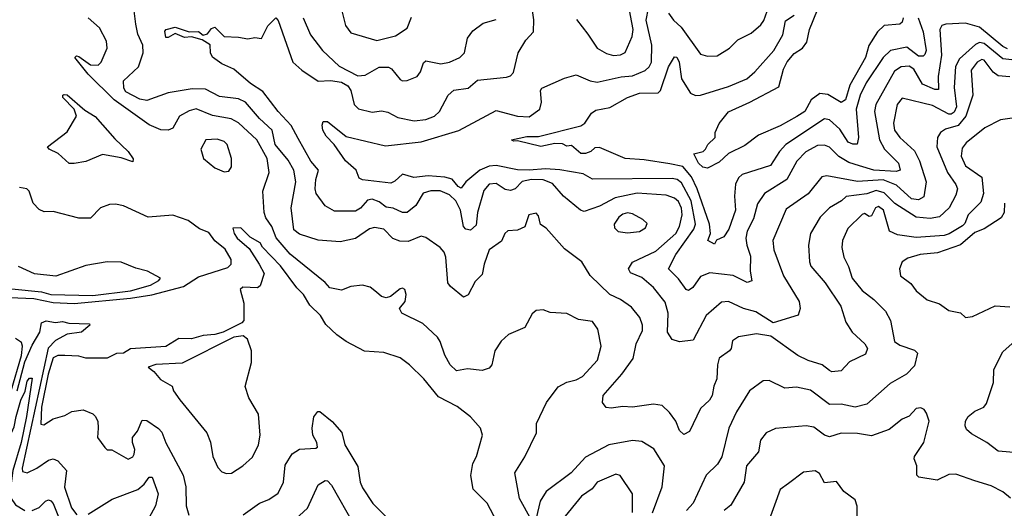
# Model space of a CAD drawing. Extents: x 1995148 to 2088947, y 769131 to 906009.
# Tile 197 of 256: x 2040032 to 2044231, y 806424 to 808507. Entities that reach past the tile are written whole.
import ezdxf

# ---------------------------------------------------------------- set-up
doc = ezdxf.new("R2010")
doc.units = 0

msp = doc.modelspace()

# ---------------------------------------------------------------- linework, layer by layer
at = {"layer": '0CON05XD'}
for points in [[(2043118.8, 807275), (2043055, 807305.7), (2043025, 807302.5), (2042960, 807245), (2042905, 807140.8), (2042846.6, 807133.4), (2042815, 807143.3), (2042795.5, 807175), (2042797.3, 807255), (2042785, 807302), (2042735, 807365.6), (2042685, 807407.5), (2042637.6, 807427.6), (2042628.6, 807445), (2042645, 807472.9), (2042745, 807520), (2042830.5, 807595), (2042846.2, 807625), (2042857.3, 807675), (2042855, 807703.8), (2042842.3, 807732.3), (2042825, 807746.5), (2042789.2, 807759.2), (2042665, 807767.5), (2042572.4, 807747.6), (2042505, 807711.1), (2042439.1, 807689.1), (2042424.6, 807694.6), (2042351.9, 807755), (2042305, 807808.5), (2042265, 807824.6), (2042215, 807825.8), (2042175, 807817.5), (2042145, 807785.7), (2042125, 807777.8), (2042103.3, 807783.3), (2042065, 807807.8), (2042035, 807805.8), (2042011.1, 807778.9), (2041984.6, 807685), (2041979.4, 807630.6), (2041955, 807608.9), (2041935, 807613.1), (2041924.6, 807624.6), (2041912.5, 807695), (2041891.8, 807735), (2041865, 807760.7), (2041825, 807776.7), (2041785, 807777.5), (2041752.6, 807767.4), (2041721.5, 807715), (2041684.7, 807685.3), (2041664.8, 807684.8), (2041625, 807702.9), (2041595, 807706.9), (2041565, 807730), (2041535, 807741.5), (2041515, 807736.9), (2041486.3, 807703.7), (2041465, 807690), (2041375, 807690.6), (2041335, 807712.5), (2041297.3, 807765), (2041292.3, 807785), (2041294.7, 807825), (2041306.7, 807865), (2041273.6, 807903.6), (2041220.3, 808000.3), (2041190, 808055), (2041134.8, 808114.8), (2041069.9, 808199.9), (2041016.9, 808235), (2040945.4, 808295.4), (2040895, 808318.8), (2040855, 808347.5), (2040846.7, 808365), (2040845, 808400), (2040810, 808420), (2040765, 808432.9), (2040735, 808431.1), (2040695, 808447.5), (2040665, 808430), (2040655, 808430), (2040651.7, 808458.3), (2040657.5, 808465), (2040695, 808474.2), (2040755, 808455.5), (2040795, 808456.5), (2040815, 808440), (2040833.3, 808446.7), (2040850.7, 808469.3), (2040865, 808474.4), (2040904.2, 808434.2), (2040965, 808432.7), (2041005, 808424.3), (2041035, 808430), (2041063.8, 808426.2), (2041090.3, 808479.7), (2041125, 808514), (2041135, 808503.8), (2041196.7, 808325), (2041235, 808291.4), (2041305, 808244.3), (2041357.7, 808247.7), (2041405, 808240.8), (2041432.3, 808225), (2041444.7, 808205), (2041458.2, 808145), (2041476.9, 808126.9), (2041535, 808111.9), (2041575, 808117.5), (2041602.7, 808112.7), (2041645, 808090), (2041715, 808075.7), (2041765, 808080.9), (2041802, 808095), (2041822.9, 808115), (2041860, 808185), (2041883.6, 808206.4), (2041945.5, 808214.5), (2041985, 808248.6), (2042108.3, 808261.7), (2042125, 808267.5), (2042138.3, 808281.7), (2042158.6, 808365), (2042191.3, 808418.7), (2042224, 808455), (2042224.5, 808505.5), (2042213.4, 808583.4)], [(2042407.2, 808507.2), (2042455.3, 808445.3), (2042495, 808385.7), (2042535, 808362.5), (2042565, 808354.4), (2042595, 808357.1), (2042615, 808366.2), (2042644.5, 808435), (2042648.8, 808465), (2042627, 808577)], [(2044255, 808263.5), (2044205, 808267.5), (2044183, 808283), (2044145, 808334.4), (2044135, 808336.5), (2044115, 808325.6), (2044089.1, 808290.9), (2044096.9, 808185), (2044066.8, 808095), (2044034.4, 808055.6), (2043980.4, 808039.6), (2043958.8, 808025), (2043945.8, 808004.2), (2043943.3, 807965), (2043988.2, 807855), (2044025, 807804.2), (2044031.8, 807785), (2044025, 807758.8), (2043995.3, 807704.7), (2043955, 807665.6), (2043915, 807659.2), (2043855, 807664.6), (2043765, 807722.4), (2043719, 807769), (2043685, 807778.1), (2043644.7, 807764.7), (2043556.6, 807753.4), (2043537.1, 807735), (2043485.7, 807705), (2043445.7, 807665), (2043404.3, 807595), (2043395.6, 807545), (2043400, 807475), (2043406.6, 807456.6), (2043467.1, 807385), (2043533.8, 807285), (2043555, 807216.7), (2043582, 807175), (2043636.7, 807125), (2043647.5, 807105), (2043639.5, 807080.5), (2043571.2, 807048.8), (2043535, 807010), (2043495, 807006), (2043485, 807010.8), (2043455, 807035.6), (2043395, 807053.3), (2043351.2, 807075), (2043235, 807157.1), (2043175, 807168.2), (2043097.5, 807155), (2043071.7, 807138.3), (2043066.2, 807105), (2043058.8, 807095), (2043015.5, 807064.5), (2043008.1, 807035), (2043005.8, 806975.8), (2042991.9, 806945), (2042985.4, 806904.6), (2042974, 806885), (2042935, 806848.8), (2042888.5, 806751.5), (2042865, 806738.9), (2042845.6, 806755), (2042830, 806795), (2042802.9, 806832.9), (2042771.8, 806861.8), (2042735, 806868.2), (2042645, 806854.5), (2042605, 806857.1), (2042555, 806850.8), (2042534, 806854), (2042518, 806875), (2042520, 806905), (2042600.8, 806995), (2042648, 807062), (2042660.8, 807125), (2042688, 807182), (2042688.1, 807205), (2042676.6, 807236.6), (2042640.7, 807280.7), (2042595, 807314), (2042548.8, 807335), (2042465, 807416.7), (2042430, 807475), (2042355, 807530), (2042277.7, 807617.7), (2042253.6, 807633.6), (2042245, 807670), (2042235, 807682.5), (2042203.8, 807675), (2042186.1, 807623.9), (2042155, 807610), (2042113.9, 807606.1), (2042101.2, 807595), (2042087, 807563), (2042034, 807525), (2042012.5, 807465), (2042005, 807420), (2041975, 807390), (2041945, 807333.3), (2041925, 807323.8), (2041869.3, 807369.3), (2041858.1, 807385), (2041850, 807495), (2041842.9, 807515), (2041826.2, 807535), (2041765, 807578.8), (2041743.9, 807583.9), (2041688.6, 807561.4), (2041653, 807563), (2041624.3, 807574.3), (2041585, 807613.8), (2041545, 807621.3), (2041524.3, 807615.7), (2041465, 807574.3), (2041399.5, 807559.5), (2041305, 807567.1), (2041225, 807591.8), (2041201.2, 807611.2), (2041190, 807705), (2041209.5, 807815), (2041200.9, 807865), (2041177.1, 807907.1), (2041121.8, 807975), (2041108.5, 808035), (2041054.7, 808084.7), (2040995, 808155.5), (2040965, 808169.1), (2040885, 808179.4), (2040825, 808210), (2040768.5, 808211.5), (2040665, 808194.3), (2040575, 808161.5), (2040545, 808167.1), (2040485, 808199.1), (2040476, 808215), (2040474.5, 808245.5), (2040538.9, 808305), (2040559.5, 808365), (2040557.8, 808397.8), (2040536.9, 808445), (2040528.1, 808488.1), (2040521.2, 808545)], [(2044245, 808382.1), (2044225, 808392.4), (2044125, 808474.1), (2044065, 808491.2), (2043982.1, 808487.9), (2043965, 808482), (2043955.6, 808464.4), (2043963.4, 808355), (2043948.4, 808265), (2043950.5, 808209.5), (2043935, 808209.6), (2043882.3, 808232.3), (2043845.4, 808295), (2043825, 808308.8), (2043791.2, 808305), (2043762.4, 808287.6), (2043683.1, 808145), (2043676.9, 808115), (2043698.2, 807995), (2043720, 807955), (2043779.4, 807895), (2043786.9, 807865), (2043770.5, 807859.5), (2043675, 807865.3), (2043613.2, 807883.2), (2043568.3, 807898.3), (2043525, 807923.1), (2043485, 807962.9), (2043465, 807972.2), (2043435, 807970.5), (2043385, 807943.5), (2043346.9, 807903.1), (2043304.2, 807825), (2043208, 807765), (2043178.9, 807721.1), (2043162.1, 807657.9), (2043134.5, 807605), (2043129.5, 807575), (2043132.5, 807545), (2043149.1, 807499.1), (2043147.1, 807435), (2043155, 807393.3), (2043135, 807386), (2043075.5, 807415.5), (2042975, 807427.1), (2042935, 807412.5), (2042902.9, 807365), (2042885, 807352.9), (2042875, 807356), (2042841.7, 807401.7), (2042798.8, 807445), (2042830.5, 807505), (2042907, 807613), (2042913.8, 807635), (2042895.6, 807735), (2042855, 807811.8), (2042835.7, 807825.7), (2042815, 807829.3), (2042475, 807827.1), (2042435, 807849.5), (2042336, 807866), (2042275, 807871.5), (2042205, 807864.8), (2042155, 807867.2), (2042065, 807884.7), (2042035, 807882.8), (2041994.4, 807865.6), (2041934.7, 807815.3), (2041915, 807788.9), (2041901.8, 807795), (2041876.8, 807826.8), (2041845, 807835.8), (2041775, 807840.9), (2041713.8, 807833.8), (2041665, 807848), (2041632.3, 807817.7), (2041615, 807810), (2041493.6, 807823.6), (2041480.4, 807830.4), (2041467.1, 807865), (2041421.4, 807905), (2041374, 807975), (2041340, 808010), (2041325.7, 808035), (2041322.7, 808057.3), (2041327, 808073), (2041345, 808072), (2041425, 808008.8), (2041591.7, 807968.3), (2041745, 807986.1), (2041905, 808034.5), (2042065, 808120), (2042155.6, 808095.6), (2042205, 808093.1), (2042250.8, 808125), (2042257.5, 808155), (2042253.9, 808205), (2042259.1, 808215), (2042355, 808257.9), (2042405, 808271.4), (2042465.4, 808245.4), (2042495, 808240.5), (2042596.8, 808263.2), (2042645, 808267.6), (2042700.1, 808289.9), (2042716.5, 808305), (2042726.2, 808325), (2042728.4, 808398.4), (2042704.2, 808505), (2042714.5, 808555)], [(2041406, 808545), (2041422.3, 808482.3), (2041445, 808450), (2041555, 808418), (2041635, 808437.1), (2041685, 808470), (2041703.4, 808516.6)], [(2042798.8, 808535), (2042820, 808505), (2042852.9, 808475), (2042935, 808359.4), (2042965, 808351.5), (2043007.2, 808352.8), (2043058.6, 808385), (2043095, 808420), (2043151.3, 808448.7), (2043192.5, 808485), (2043206.3, 808503.7), (2043227.6, 808562.4)], [(2042965, 807873.3), (2042945, 807878.5), (2042927.1, 807895), (2042906.7, 807935), (2042947.5, 807945), (2042957.5, 807955), (2042967.5, 807975), (2042997.5, 808005), (2042998.8, 808025), (2043015.8, 808064.2), (2043055.5, 808114.5), (2043145.4, 808154.6), (2043269.4, 808220.6), (2043290, 808295), (2043305, 808327.1), (2043335, 808362.5), (2043370.8, 808385), (2043388.9, 808411.1), (2043400.9, 808465), (2043435, 808548)], [(2042215, 806373.3), (2042163.3, 806465), (2042144, 806575), (2042186.4, 806643.6), (2042236, 806745), (2042236, 806785), (2042278.6, 806875), (2042328.9, 806941.1), (2042365, 806961.5), (2042405, 806971.1), (2042432.5, 806985), (2042495.8, 807055), (2042511.4, 807115), (2042497.3, 807187.3), (2042475, 807220), (2042415, 807229.2), (2042365, 807254.2), (2042295, 807258.8), (2042265, 807270), (2042235, 807266.7), (2042217.7, 807252.3), (2042186.7, 807195), (2042117.5, 807165), (2042085, 807136.7), (2042058, 807095), (2042046.5, 807035), (2042035, 807020.6), (2042005, 807011.1), (2041941.4, 807018.6), (2041895, 807010), (2041868.8, 807035), (2041845, 807076.7), (2041825.6, 807135), (2041813.6, 807153.6), (2041751.4, 807211.4), (2041662.5, 807255), (2041652.5, 807275), (2041676.7, 807305), (2041681.2, 807335), (2041675, 807356.7), (2041665, 807362.5), (2041655, 807360), (2041613.6, 807326.4), (2041595, 807321.2), (2041575, 807326.2), (2041554, 807345), (2041526.4, 807366.4), (2041495, 807375.6), (2041445, 807368.6), (2041404.1, 807354.1), (2041355, 807363.8), (2041335, 807386.7), (2041186.4, 807506.4), (2041126.8, 807576.8), (2041107.5, 807625), (2041081.9, 807661.9), (2041075.5, 807685), (2041069.4, 807775), (2041096.9, 807855), (2041087.1, 807915), (2041044.1, 807994.1), (2040965, 808066.7), (2040934.6, 808084.6), (2040855, 808098.5), (2040785, 808127.1), (2040755, 808118.1), (2040713.8, 808095), (2040685, 808043.8), (2040665, 808036), (2040635, 808036.9), (2040585, 808058.4), (2040435, 808164.7), (2040323.8, 808275), (2040268, 808345), (2040275, 808352), (2040285, 808350), (2040334.7, 808314.7), (2040367.1, 808312.9), (2040380.5, 808325), (2040405.4, 808384.6), (2040403.3, 808415), (2040372.4, 808472.4), (2040324, 808515)], [(2041241.1, 808515), (2041272.3, 808442.3), (2041323.1, 808375), (2041395, 808308.6), (2041475, 808267.5), (2041505, 808269.4), (2041565, 808303.9), (2041604.6, 808304.6), (2041617.7, 808297.7), (2041655, 808251.9), (2041665, 808245.7), (2041685, 808246.9), (2041728, 808265), (2041742, 808285), (2041755, 808323.3), (2041765, 808331.2), (2041827.7, 808317.7), (2041865, 808325.7), (2041910, 808345), (2041929.4, 808365), (2041942.4, 808427.6), (2041965, 808458.8), (2042008.8, 808491.2), (2042065, 808508)], [(2042805, 807891.9), (2042695, 807909.5), (2042615, 807914.3), (2042505, 807961.2), (2042485, 807960), (2042467.5, 807945), (2042445, 807936.7), (2042425, 807936.7), (2042385, 807970), (2042365, 807967.5), (2042346.9, 807976.9), (2042315, 807978.6), (2042255, 807965.7), (2042155, 807990), (2042138.3, 807988.3), (2042130, 807995), (2042195, 808008.5), (2042245, 808008.8), (2042425.9, 808054.1), (2042442.9, 808065), (2042471.4, 808108.6), (2042488.9, 808121.1), (2042548.3, 808131.7), (2042625, 808174.3), (2042675, 808193.6), (2042755, 808194.4), (2042765.5, 808205), (2042798.9, 808305), (2042825, 808348.8), (2042835, 808346.2), (2042844.3, 808325), (2042854.2, 808255), (2042893.3, 808193.3), (2042915, 808183.3), (2042935, 808184.4), (2043055, 808221.5), (2043133.8, 808255), (2043168, 808285), (2043248.1, 808375), (2043287.4, 808442.6), (2043298.4, 808501.6), (2043335, 808525.6)], [(2043863.9, 808513.9), (2043885.5, 808454.5), (2043897.3, 808375), (2043891.9, 808358.1), (2043885, 808351.1), (2043865, 808351.6), (2043815, 808389.6), (2043745.4, 808374.6), (2043715, 808345.7), (2043642.4, 808237.6), (2043615.8, 808184.2), (2043598.8, 808125), (2043609.6, 808005), (2043603.4, 807976.6), (2043585, 807975.4), (2043564.8, 807984.8), (2043529.3, 808039.3), (2043485, 808080), (2043465, 808084.4), (2043300, 807975), (2043272.9, 807945), (2043234.6, 807885.4), (2043113.7, 807846.3), (2043097.4, 807832.6), (2043084.4, 807805), (2043080.5, 807755), (2043085.4, 807695), (2043056.5, 807613.5), (2043035, 807581.4), (2043003.8, 807566.2), (2042995, 807550), (2042967.5, 807565), (2042978, 807595), (2042974, 807635), (2042922.1, 807785), (2042897.3, 807837.3), (2042860.9, 807880.9), (2042805, 807891.9)], [(2043800, 808515), (2043795, 808496), (2043785, 808487.1), (2043718.5, 808481.5), (2043690, 808455), (2043652.9, 808397.1), (2043639.1, 808345), (2043572.9, 808227.1), (2043554.3, 808165), (2043535, 808153.3), (2043478.3, 808188.3), (2043445, 808191.8), (2043407.8, 808165), (2043380, 808115), (2043345.8, 808094.2), (2043275, 808054.3), (2043183.3, 808015), (2043125, 807970.8), (2043055, 807935.6), (2043015, 807899.2), (2042965, 807873.3)], [(2044315, 808329.7), (2044225, 808339.5), (2044145, 808405.3), (2044125, 808409.3), (2044108.5, 808401.5), (2044039.6, 808340.4), (2044022.9, 808307.1), (2044017, 808217), (2044027.1, 808135), (2044017.5, 808112.5), (2044005, 808103.4), (2043995, 808104.1), (2043925, 808141.5), (2043795, 808172), (2043774.5, 808145), (2043759.2, 808065), (2043763.1, 808035), (2043785.6, 808005), (2043848, 807948), (2043869.1, 807905), (2043898.6, 807815), (2043888.1, 807751.9), (2043865, 807738.9), (2043835, 807742.3), (2043771.2, 807801.2), (2043715, 807823.7), (2043605, 807816.8), (2043475, 807841.1), (2043452.7, 807837.3), (2043395.4, 807764.6), (2043300.9, 807699.1), (2043244.3, 807565), (2043248.6, 807525), (2043289.2, 807415), (2043356, 807305), (2043360, 807275), (2043352.3, 807247.7), (2043245, 807214.1), (2043170.9, 807260.9), (2043118.8, 807275)], [(2040243, 807893), (2040196.8, 807936.8), (2040157.5, 807955), (2040151.2, 807965), (2040235, 808028), (2040274.2, 808095), (2040264.3, 808125), (2040216.9, 808175), (2040216.2, 808185), (2040222.2, 808187.8), (2040235, 808185.9), (2040310.2, 808120.2), (2040355, 808094.2), (2040438.7, 807998.7), (2040495.6, 807945), (2040516.7, 807913.3), (2040515, 807900), (2040465, 807917.5), (2040385, 807931.4), (2040315, 807902.5), (2040265, 807894.2), (2040243, 807893)], [(2044265, 808086.2), (2044215, 808080), (2044148, 808045), (2044067.8, 807982.2), (2044050.9, 807959.1), (2044047.5, 807925), (2044065, 807884.2), (2044135.7, 807835), (2044142.9, 807765), (2044130.7, 807729.3), (2044076.7, 807675), (2044062.4, 807637.6), (2044052.2, 807627.8), (2043996.5, 807593.5), (2043975, 807586.7), (2043855, 807578.8), (2043775, 807589.4), (2043741.2, 807605), (2043715.7, 807695), (2043695, 807710), (2043682.5, 807705), (2043665, 807670), (2043655, 807667.5), (2043635, 807680), (2043625, 807675.8), (2043563.9, 807616.1), (2043541.1, 807565), (2043537.8, 807535), (2043546.4, 807495), (2043567.1, 807455), (2043582.5, 807405), (2043625, 807352.9), (2043674.5, 807314.5), (2043725, 807264), (2043746.2, 807225), (2043762.5, 807135), (2043785, 807118.8), (2043848.3, 807098.3), (2043861.4, 807085), (2043848.3, 807031.7), (2043814, 806995), (2043744.6, 806955.4), (2043645, 806867.1), (2043595.5, 806854.5), (2043535, 806867.3), (2043485, 806866.7), (2043405, 806927.5), (2043345, 806940.8), (2043295, 806936), (2043228.8, 806968.8), (2043203, 806967), (2043145, 806924), (2043088.6, 806835), (2043056.9, 806765), (2043026.8, 806643.2), (2043007.5, 806612.5), (2042959.5, 806565), (2042905, 806446), (2042875.5, 806414.5)], [(2040905, 807858), (2040925, 807861.2), (2040935, 807880), (2040936, 807915), (2040917.5, 807975), (2040905, 807987.1), (2040875, 807996.7), (2040825.8, 807994.2), (2040804.5, 807955), (2040816.5, 807915), (2040865, 807875.8), (2040905, 807858)], [(2039885, 807327.3), (2040092.1, 807317.9), (2040175, 807301.3), (2040265, 807296.2), (2040505, 807319.8), (2040596.4, 807333.6), (2040730.9, 807369.1), (2040795, 807410.7), (2040919.5, 807450.5), (2040934, 807465), (2040934.3, 807485), (2040908.8, 807528.8), (2040865, 807564.3), (2040839.2, 807599.2), (2040798.8, 807615), (2040750.3, 807650.3), (2040685, 807673.3), (2040580, 807665), (2040475, 807713.8), (2040440.5, 807720.5), (2040415, 807718.8), (2040377.5, 807705), (2040335, 807660), (2040285, 807660.8), (2040175, 807688.8), (2040137, 807687), (2040115, 807697.5), (2040090, 807725), (2040073.3, 807775), (2040062.5, 807785), (2040031.7, 807791.7)], [(2044232.2, 807725), (2044231.1, 807685), (2044218.3, 807661.7), (2044145, 807614.4), (2044105, 807599.1), (2044045, 807546.2), (2043946.7, 807513.3), (2043872.5, 807505), (2043819.8, 807490.2), (2043795.7, 807474.3), (2043784.2, 807445), (2043788, 807415), (2043832.7, 807382.7), (2043855, 807351.2), (2043902.4, 807312.4), (2043955, 807295.8), (2043995, 807267.5), (2044045, 807256.7), (2044065, 807237.5)], [(2042625, 807598.1), (2042675, 807603.1), (2042701.2, 807618.8), (2042708, 807638), (2042690, 807655), (2042645, 807678.6), (2042625, 807682.9), (2042605, 807677.1), (2042587.5, 807665), (2042567.5, 807635), (2042568.8, 807618.8), (2042585, 807604.2), (2042625, 807598.1)], [(2042068, 806365), (2042025.6, 806445.6), (2041966.2, 806505), (2041956.1, 806563.9), (2041964.2, 806615), (2041980.8, 806645), (2042006.2, 806735), (2041998, 806765), (2041955, 806813.3), (2041898.3, 806858.3), (2041818.9, 806898.9), (2041755.4, 806975.4), (2041695.3, 807035.3), (2041654.7, 807064.7), (2041585, 807087.7), (2041503.3, 807093.3), (2041424.3, 807134.3), (2041385, 807162.9), (2041337.4, 807207.4), (2041315.4, 807245), (2041270.2, 807290.2), (2041243.3, 807335), (2041214, 807364), (2041145, 807457.1), (2041067.5, 807537.5), (2041058, 807555), (2041015, 807580), (2040975, 807620), (2040941.7, 807618.3), (2040947.5, 807595), (2040960, 807575), (2041010.8, 807530.8), (2041054, 807464), (2041074.3, 807425), (2041058.3, 807371.7), (2041046, 807364), (2040984, 807366), (2040973, 807357), (2040988.8, 807298.8), (2040988.4, 807225), (2040979.5, 807215), (2040900, 807175), (2040865, 807164.6), (2040815, 807160.8), (2040765, 807146), (2040711.7, 807148.3), (2040655, 807114), (2040505, 807104), (2040475.4, 807084.6), (2040445, 807083.1), (2040405, 807064.2), (2040315, 807063.4), (2040285, 807073), (2040225, 807075.5), (2040195, 807074.7), (2040175.2, 807064.8), (2040153.5, 806995), (2040124.9, 806855), (2040122, 806782), (2040135, 806780), (2040175, 806805.6), (2040225, 806819.4), (2040255, 806836.9), (2040303.3, 806843.3), (2040345, 806826.7), (2040355, 806816.7), (2040365.5, 806795), (2040367.8, 806765), (2040364.2, 806725), (2040395, 806682.5), (2040405, 806672.5), (2040425, 806672.5), (2040495, 806633.8), (2040515, 806643.3), (2040520, 806655), (2040523.3, 806675), (2040513.3, 806705), (2040513.8, 806725), (2040535, 806752.5), (2040555, 806800), (2040575, 806797.5), (2040625, 806763.8), (2040638.3, 806748.3), (2040655, 806703.3), (2040730, 806565), (2040740.5, 806515), (2040742.5, 806435), (2040754.1, 806394.1)], [(2039885, 807371.3), (2040125, 807347.1), (2040165.4, 807335.4), (2040345, 807330.3), (2040505, 807351.3), (2040590, 807375), (2040626.2, 807395), (2040632.5, 807405), (2040577.5, 807435), (2040527.7, 807447.7), (2040465, 807473.3), (2040405, 807474), (2040315, 807458.8), (2040186.1, 807413.9), (2040095, 807423.3), (2040027.5, 807455)], [(2044065, 807237.5), (2044095, 807242), (2044192.7, 807287.3), (2044255, 807282.9)], [(2040021.2, 806925), (2040055, 807048.2), (2040085, 807119.2), (2040118.6, 807175), (2040126, 807215), (2040145, 807223.3), (2040185, 807215.6), (2040215, 807220), (2040242.7, 807212.7), (2040330, 807210), (2040332, 807205), (2040295.7, 807175), (2040235, 807166.2), (2040185, 807139.8), (2040154, 807106), (2040043.5, 806595), (2040045, 806581.2), (2040065, 806575.7), (2040105, 806594.3), (2040155, 806629.4), (2040175, 806634.3), (2040195, 806625.8), (2040231.9, 806585), (2040224, 806514), (2040254, 806426), (2040275.7, 806395.7)], [(2039996.8, 806925), (2040039.6, 807075), (2040045.1, 807115), (2040040.5, 807130.5), (2040015, 807147)], [(2040915, 806572), (2040935, 806574), (2040983.8, 806605), (2041025, 806641.2), (2041050.8, 806695), (2041058.1, 806735), (2041051.2, 806825), (2041010, 806895), (2040993.6, 806943.6), (2041021.2, 807045), (2041021.2, 807095), (2041003.3, 807145), (2040985, 807159.2), (2040945, 807152.7), (2040725, 807042.8), (2040613.1, 807036.9), (2040580, 807025), (2040605, 807006.7), (2040632.7, 806972.7), (2040682, 806945), (2040688.8, 806925), (2040715.7, 806885.7), (2040831.2, 806745), (2040846.1, 806706.1), (2040856.2, 806645), (2040877.9, 806597.9), (2040895, 806580), (2040915, 806572)], [(2044355.8, 806654.2), (2044205, 806668), (2044156.2, 806705), (2044090.9, 806740.9), (2044070.4, 806760.4), (2044064.2, 806775), (2044065.7, 806795), (2044077.1, 806815), (2044105, 806838.6), (2044143.3, 806855), (2044155, 806870), (2044185, 806960), (2044186.2, 807015), (2044225, 807091.2), (2044265, 807126.2)], [(2039864, 806415), (2039873.6, 806465), (2039832.5, 806597.5), (2039845, 806605.6), (2039895, 806567.1), (2039915, 806569.2), (2039938.1, 806591.9), (2039947.7, 806632.3), (2039968.9, 806681.1), (2040009.4, 806770.6), (2040017.6, 806815), (2040038, 806885), (2040056.2, 806923.8), (2040064.6, 806965.4), (2040075, 806979.1), (2040085, 806978), (2040061.7, 806815), (2040038.3, 806705), (2040003.2, 806585), (2039990.5, 806485), (2039996.4, 806465), (2040015, 806439.2), (2040055, 806414)], [(2044257.7, 806467.7), (2044225, 806494.3), (2044175, 806519.4), (2044105, 806541.4), (2044025, 806569.2), (2043995, 806567.5), (2043945, 806543.3), (2043867, 806557), (2043857.5, 806565), (2043858, 806605), (2043846.7, 806635), (2043848.8, 806645), (2043887.5, 806705), (2043910.8, 806795), (2043899.7, 806829.7), (2043888.8, 806845), (2043875, 806852), (2043855, 806848.8), (2043825, 806816.2), (2043795.9, 806804.1), (2043740, 806760), (2043665, 806732.5), (2043605, 806743.1), (2043535, 806744.3), (2043485, 806729.2), (2043465, 806735.8), (2043419.1, 806769.1), (2043385.8, 806775.8), (2043255, 806764), (2043215, 806746.2), (2043190.8, 806715), (2043182.5, 806665), (2043131.4, 806605), (2043122.2, 806535), (2043065, 806437.5), (2043036.1, 806413.9)], [(2040985, 806395.8), (2041054.5, 806445.5), (2041095, 806460.8), (2041135, 806488.8), (2041157.1, 806535), (2041165, 806607.5), (2041194.3, 806655.7), (2041225, 806676), (2041295, 806680), (2041302.5, 806685), (2041300, 806705), (2041282.5, 806735), (2041280, 806765), (2041286.4, 806813.6), (2041303.6, 806836.4), (2041313, 806837), (2041365, 806794.2), (2041406.7, 806746.7), (2041419.5, 806695), (2041475, 806602), (2041484.3, 806535), (2041495, 806511.2), (2041538, 806445), (2041677.1, 806305)], [(2042731.1, 806405), (2042772, 806515), (2042781.9, 806605), (2042737.1, 806677.1), (2042685, 806708.8), (2042645, 806712.9), (2042545, 806694.5), (2042445, 806642), (2042384, 806575), (2042278.1, 806495), (2042252.1, 806455), (2042235, 806381.2)], [(2040325, 806398.9), (2040427.3, 806462.7), (2040536.2, 806503.8), (2040563.6, 806526.4), (2040585, 806556.7), (2040597, 806557), (2040623.3, 806485), (2040611.1, 806435), (2040546.2, 806313.8)], [(2042645.7, 806405.7), (2042646, 806485), (2042593, 806563), (2042575, 806570), (2042495, 806535.8), (2042473.1, 806506.9), (2042427.5, 806475), (2042346, 806375)], [(2043603.3, 806345), (2043603, 806433), (2043595, 806460), (2043547.5, 806495), (2043515, 806537.5), (2043465, 806532.5), (2043442.5, 806572.5), (2043425, 806584), (2043375, 806578), (2043311.1, 806528.9), (2043275.8, 806504.2), (2043221.4, 806355)], [(2041158.6, 806331.4), (2041259.2, 806425), (2041305.6, 806524.4), (2041335, 806542), (2041345, 806541.2), (2041361.8, 806521.8), (2041456.9, 806355)], [(2040085, 806413.8), (2040115, 806428), (2040142.5, 806455), (2040155, 806460), (2040165, 806455.8), (2040175.4, 806445), (2040212.1, 806352.1)]]:
    msp.add_lwpolyline(points, dxfattribs=at)

doc.saveas('drawing.dxf')
